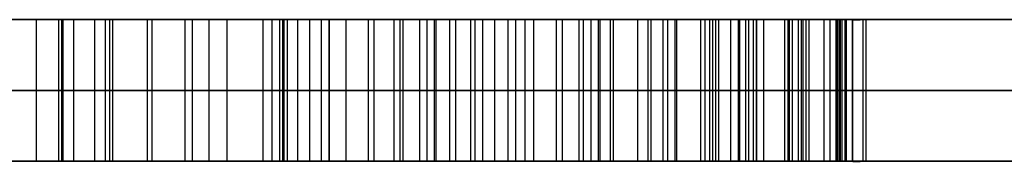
# Model space of a CAD drawing. Extents: x -8 to 8, y 0 to 107.
# Tile 159 of 256: x 0.4802 to 0.6191, y 27.6317 to 27.6517. Entities that reach past the tile are written whole.
import ezdxf

# ---------------------------------------------------------------- set-up
doc = ezdxf.new("R2010")
doc.units = 0
doc.layers.add('COUPLER_PCB', color=7, linetype='CONTINUOUS')

msp = doc.modelspace()

# ---------------------------------------------------------------- linework, layer by layer
at = {"layer": 'COUPLER_PCB', "color": 254}
for p, q in [((-1.71604, 27.65169, 82.81545), (3.08396, 27.65169, 82.81545)), ((3.08396, 27.65169, 92.50545), (-1.71604, 27.65169, 92.50545)), ((-1.71604, 27.65169, 57.31545), (3.08396, 27.65169, 57.31545)), ((3.08396, 27.65169, 67.00545), (-1.71604, 27.65169, 67.00545)), ((-0.47423, 27.65169, 88.7059), (0.5841, 27.65169, 88.7059)), ((-0.47423, 27.65169, 63.2059), (0.5841, 27.65169, 63.2059)), ((-0.18929, 27.65169, 86.2636), (0.5841, 27.65169, 86.2636)), ((-0.18929, 27.65169, 89.92536), (0.5841, 27.65169, 89.92536)), ((-0.18929, 27.65169, 87.8918), (0.86904, 27.65169, 87.8918)), ((0.86904, 27.65169, 84.49971), (-0.18929, 27.65169, 84.49971)), ((-0.18929, 27.65169, 84.63539), (0.86904, 27.65169, 84.63539)), ((0.86904, 27.65169, 90.43312), (-0.18929, 27.65169, 90.01292)), ((-0.18929, 27.65169, 91.02164), (0.86904, 27.65169, 90.60145)), ((-0.18929, 27.65169, 60.7636), (0.5841, 27.65169, 60.7636)), ((-0.18929, 27.65169, 64.42536), (0.5841, 27.65169, 64.42536)), ((-0.18929, 27.65169, 62.3918), (0.86904, 27.65169, 62.3918)), ((0.86904, 27.65169, 58.99971), (-0.18929, 27.65169, 58.99971)), ((-0.18929, 27.65169, 59.13539), (0.86904, 27.65169, 59.13539)), ((0.86904, 27.65169, 64.93312), (-0.18929, 27.65169, 64.51292)), ((-0.18929, 27.65169, 65.52164), (0.86904, 27.65169, 65.10145)), ((0.19741, 27.65169, 85.4902), (0.51266, 27.65169, 85.37381)), ((0.19741, 27.65169, 59.9902), (0.51266, 27.65169, 59.87381)), ((0.53661, 27.65169, 90.43948), (0.25846, 27.65169, 90.33665)), ((0.25846, 27.65169, 90.69791), (0.55146, 27.65169, 90.58958)), ((0.74692, 27.65169, 90.51728), (0.25846, 27.65169, 90.51728)), ((0.53661, 27.65169, 64.93948), (0.25846, 27.65169, 64.83665)), ((0.25846, 27.65169, 65.19791), (0.55146, 27.65169, 65.08958)), ((0.74692, 27.65169, 65.01728), (0.25846, 27.65169, 65.01728)), ((0.45414, 27.65169, 89.36312), (0.59767, 27.65169, 89.12864)), ((0.59767, 27.65169, 89.12864), (0.45414, 27.65169, 89.36312)), ((0.59767, 27.65169, 89.56877), (0.45414, 27.65169, 89.36312)), ((0.45414, 27.65169, 63.86312), (0.59767, 27.65169, 63.62864)), ((0.59767, 27.65169, 63.62864), (0.45414, 27.65169, 63.86312)), ((0.59767, 27.65169, 64.06877), (0.45414, 27.65169, 63.86312)), ((0.5841, 27.65169, 88.57022), (0.46135, 27.65169, 88.57022)), ((0.46135, 27.65169, 88.57022), (0.59767, 27.65169, 88.35525)), ((0.5841, 27.65169, 63.07022), (0.46135, 27.65169, 63.07022)), ((0.46135, 27.65169, 63.07022), (0.59767, 27.65169, 62.85525)), ((0.5841, 27.65169, 89.78968), (0.46347, 27.65169, 89.78968)), ((0.46347, 27.65169, 89.78968), (0.59767, 27.65169, 89.56877)), ((0.59767, 27.65169, 89.56877), (0.46347, 27.65169, 89.78968)), ((0.5841, 27.65169, 64.28968), (0.46347, 27.65169, 64.28968)), ((0.46347, 27.65169, 64.28968), (0.59767, 27.65169, 64.06877)), ((0.59767, 27.65169, 64.06877), (0.46347, 27.65169, 64.28968)), ((0.5841, 27.65169, 86.12791), (0.47619, 27.65169, 86.12791)), ((0.47619, 27.65169, 86.12791), (0.59767, 27.65169, 85.89237)), ((0.59767, 27.65169, 85.89237), (0.47619, 27.65169, 86.12791)), ((0.5841, 27.65169, 60.62791), (0.47619, 27.65169, 60.62791)), ((0.47619, 27.65169, 60.62791), (0.59767, 27.65169, 60.39237)), ((0.59767, 27.65169, 60.39237), (0.47619, 27.65169, 60.62791)), ((0.86904, 27.65169, 87.75612), (0.48255, 27.65169, 87.75612)), ((0.48255, 27.65169, 87.75612), (0.59767, 27.65169, 87.52927)), ((0.59767, 27.65169, 87.52927), (0.48255, 27.65169, 87.75612)), ((0.48255, 27.65169, 87.75612), (0.48255, 27.63169, 87.75612)), ((0.86904, 27.65169, 62.25612), (0.48255, 27.65169, 62.25612)), ((0.48255, 27.65169, 62.25612), (0.59767, 27.65169, 62.02927)), ((0.59767, 27.65169, 62.02927), (0.48255, 27.65169, 62.25612)), ((0.48255, 27.65169, 62.25612), (0.48255, 27.63169, 62.25612)), ((0.48573, 27.63169, 85.67252), (0.48573, 27.65169, 85.67252)), ((0.48573, 27.63169, 60.17252), (0.48573, 27.65169, 60.17252)), ((0.48616, 27.63169, 89.37563), (0.48616, 27.65169, 89.37563)), ((0.48616, 27.63169, 63.87563), (0.48616, 27.65169, 63.87563)), ((0.48637, 27.63169, 88.12395), (0.48637, 27.65169, 88.12395)), ((0.48637, 27.63169, 62.62395), (0.48637, 27.65169, 62.62395)), ((0.48785, 27.63169, 89.3398), (0.48785, 27.65169, 89.3398)), ((0.48785, 27.63169, 63.8398), (0.48785, 27.65169, 63.8398)), ((0.49082, 27.63169, 87.01897), (0.49082, 27.65169, 87.01897)), ((0.49082, 27.63169, 61.51897), (0.49082, 27.65169, 61.51897)), ((0.49231, 27.63169, 89.77102), (0.49231, 27.65169, 89.77102)), ((0.49231, 27.63169, 64.27102), (0.49231, 27.65169, 64.27102)), ((0.49294, 27.63169, 86.51016), (0.49294, 27.65169, 86.51016)), ((0.49294, 27.63169, 61.01016), (0.49294, 27.65169, 61.01016)), ((0.49337, 27.63169, 88.54923), (0.49337, 27.65169, 88.54923)), ((0.49337, 27.63169, 63.04923), (0.49337, 27.65169, 63.04923)), ((0.49824, 27.63169, 88.9283), (0.49824, 27.65169, 88.9283)), ((0.49824, 27.63169, 63.4283), (0.49824, 27.65169, 63.4283)), ((0.49888, 27.63169, 87.30984), (0.49888, 27.65169, 87.30984)), ((0.49888, 27.63169, 61.80984), (0.49888, 27.65169, 61.80984)), ((0.50269, 27.65169, 90.42694), (0.50269, 27.65169, 90.60761)), ((0.50269, 27.65169, 64.92694), (0.50269, 27.65169, 65.10761)), ((0.50354, 27.63169, 88.13836), (0.50354, 27.65169, 88.13836)), ((0.50354, 27.63169, 62.63836), (0.50354, 27.65169, 62.63836)), ((0.5046, 27.63169, 86.10629), (0.5046, 27.65169, 86.10629)), ((0.5046, 27.63169, 60.60629), (0.5046, 27.65169, 60.60629)), ((0.50693, 27.63169, 85.68546), (0.50693, 27.65169, 85.68546)), ((0.50693, 27.63169, 60.18546), (0.50693, 27.65169, 60.18546)), ((0.50948, 27.63169, 87.73301), (0.50948, 27.65169, 87.73301)), ((0.50948, 27.63169, 62.23301), (0.50948, 27.65169, 62.23301)), ((0.51266, 27.65169, 85.37381), (0.59767, 27.65169, 85.137)), ((0.51266, 27.65169, 59.87381), (0.59767, 27.65169, 59.637)), ((0.51457, 27.63169, 89.39195), (0.51457, 27.65169, 89.39195)), ((0.51457, 27.63169, 63.89195), (0.51457, 27.65169, 63.89195)), ((0.51584, 27.63169, 86.99311), (0.51584, 27.65169, 86.99311)), ((0.51584, 27.63169, 61.49311), (0.51584, 27.65169, 61.49311)), ((0.5169, 27.63169, 89.31457), (0.5169, 27.65169, 89.31457)), ((0.5169, 27.63169, 63.81457), (0.5169, 27.65169, 63.81457)), ((0.51732, 27.63169, 88.94081), (0.51732, 27.65169, 88.94081)), ((0.51732, 27.63169, 63.44081), (0.51732, 27.65169, 63.44081)), ((0.51753, 27.63169, 86.53539), (0.51753, 27.65169, 86.53539)), ((0.51753, 27.63169, 61.03539), (0.51753, 27.65169, 61.03539)), ((0.51796, 27.63169, 89.74961), (0.51796, 27.65169, 89.74961)), ((0.51796, 27.63169, 64.24961), (0.51796, 27.65169, 64.24961)), ((0.51944, 27.63169, 88.15363), (0.51944, 27.65169, 88.15363)), ((0.51944, 27.63169, 62.65363), (0.51944, 27.65169, 62.65363)), ((0.52114, 27.63169, 88.52718), (0.52114, 27.65169, 88.52718)), ((0.52114, 27.63169, 63.02718), (0.52114, 27.65169, 63.02718)), ((0.52273, 27.65169, 88.57022), (0.52273, 27.63169, 88.57022)), ((0.52273, 27.65169, 63.07022), (0.52273, 27.63169, 63.07022)), ((0.52379, 27.65169, 89.78968), (0.52379, 27.63169, 89.78968)), ((0.52379, 27.65169, 64.28968), (0.52379, 27.63169, 64.28968)), ((0.52389, 27.63169, 87.32999), (0.52389, 27.65169, 87.32999)), ((0.52389, 27.63169, 61.82999), (0.52389, 27.65169, 61.82999)), ((0.52623, 27.63169, 85.70114), (0.52623, 27.65169, 85.70114)), ((0.52623, 27.63169, 60.20114), (0.52623, 27.65169, 60.20114)), ((0.52941, 27.63169, 86.08254), (0.52941, 27.65169, 86.08254)), ((0.52941, 27.63169, 60.58254), (0.52941, 27.65169, 60.58254)), ((0.53015, 27.65169, 86.12791), (0.53015, 27.63169, 86.12791)), ((0.53015, 27.65169, 60.62791), (0.53015, 27.63169, 60.62791)), ((0.53301, 27.63169, 87.7082), (0.53301, 27.65169, 87.7082)), ((0.53301, 27.63169, 62.2082), (0.53301, 27.65169, 62.2082)), ((0.53386, 27.63169, 88.17016), (0.53386, 27.65169, 88.17016)), ((0.53386, 27.63169, 62.67016), (0.53386, 27.65169, 62.67016)), ((0.53428, 27.63169, 88.95501), (0.53428, 27.65169, 88.95501)), ((0.53428, 27.63169, 63.45501), (0.53428, 27.65169, 63.45501)), ((0.74692, 27.65169, 90.51728), (0.53661, 27.65169, 90.43948)), ((0.53661, 27.65169, 90.43948), (0.53661, 27.63169, 90.43948)), ((0.74692, 27.65169, 65.01728), (0.53661, 27.65169, 64.93948)), ((0.53661, 27.65169, 64.93948), (0.53661, 27.63169, 64.93948)), ((0.53767, 27.63169, 86.96555), (0.53767, 27.65169, 86.96555)), ((0.53767, 27.63169, 61.46555), (0.53767, 27.65169, 61.46555)), ((0.53873, 27.63169, 86.56231), (0.53873, 27.65169, 86.56231)), ((0.53873, 27.63169, 61.06231), (0.53873, 27.65169, 61.06231)), ((0.53895, 27.63169, 89.41231), (0.53895, 27.65169, 89.41231)), ((0.53895, 27.63169, 63.91231), (0.53895, 27.65169, 63.91231)), ((0.54085, 27.63169, 89.72544), (0.54085, 27.65169, 89.72544)), ((0.54085, 27.63169, 64.22544), (0.54085, 27.65169, 64.22544)), ((0.5417, 27.63169, 89.28786), (0.5417, 27.65169, 89.28786)), ((0.5417, 27.63169, 63.78786), (0.5417, 27.65169, 63.78786)), ((0.54382, 27.63169, 85.72022), (0.54382, 27.65169, 85.72022)), ((0.54382, 27.63169, 60.22022), (0.54382, 27.65169, 60.22022)), ((0.54446, 27.63169, 88.50365), (0.54446, 27.65169, 88.50365)), ((0.54446, 27.63169, 63.00365), (0.54446, 27.65169, 63.00365)), ((0.54552, 27.63169, 87.35437), (0.54552, 27.65169, 87.35437)), ((0.54552, 27.63169, 61.85437), (0.54552, 27.65169, 61.85437)), ((0.54722, 27.63169, 88.18776), (0.54722, 27.65169, 88.18776)), ((0.54722, 27.63169, 62.68776), (0.54722, 27.65169, 62.68776)), ((0.54912, 27.63169, 88.97091), (0.54912, 27.65169, 88.97091)), ((0.54912, 27.63169, 63.47091), (0.54912, 27.65169, 63.47091)), ((0.55018, 27.63169, 86.05647), (0.55018, 27.65169, 86.05647)), ((0.55018, 27.63169, 60.55647), (0.55018, 27.65169, 60.55647)), ((0.55146, 27.65169, 90.58958), (0.55146, 27.63169, 90.58958)), ((0.74692, 27.65169, 90.51728), (0.55146, 27.65169, 90.58958)), ((0.55146, 27.65169, 65.08958), (0.55146, 27.63169, 65.08958)), ((0.74692, 27.65169, 65.01728), (0.55146, 27.65169, 65.08958)), ((0.55273, 27.63169, 87.68213), (0.55273, 27.65169, 87.68213)), ((0.55273, 27.63169, 62.18213), (0.55273, 27.65169, 62.18213)), ((0.55591, 27.63169, 86.93608), (0.55591, 27.65169, 86.93608)), ((0.55591, 27.63169, 61.43608), (0.55591, 27.65169, 61.43608)), ((0.55676, 27.63169, 86.59114), (0.55676, 27.65169, 86.59114)), ((0.55676, 27.63169, 61.09114), (0.55676, 27.65169, 61.09114)), ((0.55909, 27.63169, 85.74312), (0.55909, 27.65169, 85.74312)), ((0.55909, 27.63169, 88.20621), (0.55909, 27.65169, 88.20621)), ((0.55909, 27.63169, 60.24312), (0.55909, 27.65169, 60.24312)), ((0.55909, 27.63169, 62.70621), (0.55909, 27.65169, 62.70621)), ((0.55972, 27.63169, 89.43626), (0.55972, 27.65169, 89.43626)), ((0.55972, 27.63169, 63.93626), (0.55972, 27.65169, 63.93626)), ((0.56078, 27.63169, 89.69851), (0.56078, 27.65169, 89.69851)), ((0.56078, 27.63169, 64.19851), (0.56078, 27.65169, 64.19851)), ((0.56184, 27.63169, 89.25945), (0.56184, 27.65169, 89.25945)), ((0.56184, 27.63169, 63.75945), (0.56184, 27.65169, 63.75945)), ((0.56206, 27.63169, 88.98851), (0.56206, 27.65169, 88.98851)), ((0.56206, 27.63169, 63.48851), (0.56206, 27.65169, 63.48851)), ((0.56354, 27.63169, 88.47884), (0.56354, 27.65169, 88.47884)), ((0.56354, 27.63169, 62.97884), (0.56354, 27.65169, 62.97884)), ((0.56396, 27.63169, 87.3832), (0.56396, 27.65169, 87.3832)), ((0.56396, 27.63169, 61.8832), (0.56396, 27.65169, 61.8832)), ((1.38396, 27.65169, 87.66045), (0.56562, 27.65169, 87.66045)), ((1.38396, 27.65169, 62.16045), (0.56562, 27.65169, 62.16045)), ((0.56736, 27.63169, 86.02827), (0.56736, 27.65169, 86.02827)), ((0.56736, 27.63169, 60.52827), (0.56736, 27.65169, 60.52827)), ((0.56884, 27.63169, 87.65435), (0.56884, 27.65169, 87.65435)), ((0.56884, 27.63169, 90.45135), (0.56884, 27.65169, 90.45135)), ((0.56884, 27.63169, 62.15435), (0.56884, 27.65169, 62.15435)), ((0.56884, 27.63169, 64.95135), (0.56884, 27.65169, 64.95135)), ((0.56926, 27.63169, 88.2255), (0.56926, 27.65169, 88.2255)), ((0.56926, 27.63169, 62.7255), (0.56926, 27.65169, 62.7255)), ((0.57096, 27.63169, 86.9047), (0.57096, 27.65169, 86.9047)), ((0.57096, 27.63169, 61.4047), (0.57096, 27.65169, 61.4047)), ((0.5716, 27.63169, 86.62146), (0.5716, 27.65169, 86.62146)), ((0.5716, 27.63169, 61.12146), (0.5716, 27.65169, 61.12146)), ((0.57266, 27.63169, 85.76941), (0.57266, 27.65169, 85.76941)), ((0.57266, 27.63169, 60.26941), (0.57266, 27.65169, 60.26941)), ((0.57287, 27.63169, 89.0078), (0.57287, 27.65169, 89.0078)), ((0.57287, 27.63169, 63.5078), (0.57287, 27.65169, 63.5078)), ((0.57626, 27.63169, 89.46404), (0.57626, 27.65169, 89.46404)), ((0.57626, 27.63169, 63.96404), (0.57626, 27.65169, 63.96404)), ((0.5769, 27.63169, 89.66905), (0.5769, 27.65169, 89.66905)), ((0.5769, 27.63169, 64.16905), (0.5769, 27.65169, 64.16905)), ((0.57753, 27.63169, 89.22935), (0.57753, 27.65169, 89.22935)), ((0.57753, 27.63169, 63.72935), (0.57753, 27.65169, 63.72935)), ((0.57796, 27.63169, 88.24521), (0.57796, 27.65169, 88.24521)), ((0.57796, 27.63169, 62.74521), (0.57796, 27.65169, 62.74521)), ((0.57838, 27.63169, 88.45192), (0.57838, 27.65169, 88.45192)), ((0.57838, 27.63169, 62.95192), (0.57838, 27.65169, 62.95192)), ((0.5788, 27.63169, 87.41564), (0.5788, 27.65169, 87.41564)), ((0.5788, 27.63169, 61.91564), (0.5788, 27.65169, 61.91564)), ((0.5805, 27.63169, 85.99774), (0.5805, 27.65169, 85.99774)), ((0.5805, 27.63169, 60.49774), (0.5805, 27.65169, 60.49774)), ((0.58156, 27.63169, 87.62531), (0.58156, 27.65169, 87.62531)), ((0.58156, 27.63169, 62.12531), (0.58156, 27.65169, 62.12531)), ((0.58177, 27.63169, 89.02879), (0.58177, 27.65169, 89.02879)), ((0.58177, 27.63169, 63.52879), (0.58177, 27.65169, 63.52879)), ((0.58262, 27.63169, 86.87163), (0.58262, 27.65169, 86.87163)), ((0.58262, 27.63169, 61.37163), (0.58262, 27.65169, 61.37163)), ((0.58304, 27.63169, 86.65369), (0.58304, 27.65169, 86.65369)), ((0.58304, 27.63169, 61.15369), (0.58304, 27.65169, 61.15369)), ((0.58368, 27.63169, 85.79824), (0.58368, 27.65169, 85.79824)), ((0.58368, 27.63169, 60.29824), (0.58368, 27.65169, 60.29824)), ((0.5841, 27.65169, 86.2636), (0.5841, 27.65169, 86.12791)), ((0.5841, 27.65169, 89.92536), (0.5841, 27.65169, 89.78968)), ((0.5841, 27.65169, 88.7059), (0.5841, 27.65169, 88.57022)), ((0.5841, 27.65169, 86.12791), (0.5841, 27.63169, 86.12791)), ((0.5841, 27.65169, 86.2636), (0.5841, 27.63169, 86.2636)), ((0.5841, 27.65169, 89.78968), (0.5841, 27.63169, 89.78968)), ((0.5841, 27.65169, 89.92536), (0.5841, 27.63169, 89.92536)), ((0.5841, 27.65169, 88.57022), (0.5841, 27.63169, 88.57022)), ((0.5841, 27.65169, 88.7059), (0.5841, 27.63169, 88.7059)), ((0.5841, 27.63169, 86.19575), (0.5841, 27.65169, 86.19575)), ((0.5841, 27.63169, 89.85752), (0.5841, 27.65169, 89.85752)), ((0.5841, 27.63169, 88.63806), (0.5841, 27.65169, 88.63806)), ((0.5841, 27.65169, 60.7636), (0.5841, 27.65169, 60.62791)), ((0.5841, 27.65169, 64.42536), (0.5841, 27.65169, 64.28968)), ((0.5841, 27.65169, 63.2059), (0.5841, 27.65169, 63.07022)), ((0.5841, 27.65169, 60.62791), (0.5841, 27.63169, 60.62791)), ((0.5841, 27.65169, 60.7636), (0.5841, 27.63169, 60.7636)), ((0.5841, 27.65169, 64.28968), (0.5841, 27.63169, 64.28968)), ((0.5841, 27.65169, 64.42536), (0.5841, 27.63169, 64.42536)), ((0.5841, 27.65169, 63.07022), (0.5841, 27.63169, 63.07022)), ((0.5841, 27.65169, 63.2059), (0.5841, 27.63169, 63.2059)), ((0.5841, 27.63169, 60.69575), (0.5841, 27.65169, 60.69575)), ((0.5841, 27.63169, 64.35752), (0.5841, 27.65169, 64.35752)), ((0.5841, 27.63169, 63.13806), (0.5841, 27.65169, 63.13806)), ((0.58516, 27.63169, 88.26578), (0.58516, 27.65169, 88.26578)), ((0.58516, 27.63169, 62.76578), (0.58516, 27.65169, 62.76578)), ((0.58813, 27.63169, 89.4952), (0.58813, 27.65169, 89.4952)), ((0.58813, 27.63169, 63.9952), (0.58813, 27.65169, 63.9952)), ((0.58856, 27.63169, 89.63746), (0.58856, 27.65169, 89.63746)), ((0.58856, 27.63169, 64.13746), (0.58856, 27.65169, 64.13746)), ((0.58877, 27.63169, 89.05126), (0.58877, 27.65169, 89.05126)), ((0.58877, 27.63169, 89.19733), (0.58877, 27.65169, 89.19733)), ((0.58877, 27.63169, 63.55126), (0.58877, 27.65169, 63.55126)), ((0.58877, 27.63169, 63.69733), (0.58877, 27.65169, 63.69733)), ((0.58919, 27.63169, 88.42245), (0.58919, 27.65169, 88.42245)), ((0.58919, 27.63169, 87.45083), (0.58919, 27.65169, 87.45083)), ((0.58919, 27.63169, 62.92245), (0.58919, 27.65169, 62.92245)), ((0.58919, 27.63169, 61.95083), (0.58919, 27.65169, 61.95083)), ((0.59004, 27.63169, 85.96488), (0.59004, 27.65169, 85.96488)), ((0.59004, 27.63169, 60.46488), (0.59004, 27.65169, 60.46488)), ((0.59046, 27.63169, 87.59478), (0.59046, 27.65169, 87.59478)), ((0.59046, 27.63169, 62.09478), (0.59046, 27.65169, 62.09478)), ((0.59068, 27.63169, 88.28719), (0.59068, 27.65169, 88.28719)), ((0.59068, 27.63169, 62.78719), (0.59068, 27.65169, 62.78719)), ((0.5911, 27.63169, 86.83665), (0.5911, 27.65169, 86.83665)), ((0.5911, 27.63169, 86.68782), (0.5911, 27.65169, 86.68782)), ((0.5911, 27.63169, 61.33665), (0.5911, 27.65169, 61.33665)), ((0.5911, 27.63169, 61.18782), (0.5911, 27.65169, 61.18782)), ((0.59152, 27.63169, 85.82814), (0.59152, 27.65169, 85.82814)), ((0.59152, 27.63169, 60.32814), (0.59152, 27.65169, 60.32814)), ((0.59364, 27.63169, 89.07543), (0.59364, 27.65169, 89.07543)), ((0.59364, 27.63169, 63.57543), (0.59364, 27.65169, 63.57543)), ((0.59449, 27.63169, 88.30924), (0.59449, 27.65169, 88.30924)), ((0.59449, 27.63169, 62.80924), (0.59449, 27.65169, 62.80924)), ((0.59534, 27.63169, 89.16384), (0.59534, 27.65169, 89.16384)), ((0.59534, 27.63169, 89.53018), (0.59534, 27.65169, 89.53018)), ((0.59534, 27.63169, 89.60417), (0.59534, 27.65169, 89.60417)), ((0.59534, 27.63169, 63.66384), (0.59534, 27.65169, 63.66384)), ((0.59534, 27.63169, 64.03018), (0.59534, 27.65169, 64.03018)), ((0.59534, 27.63169, 64.10417), (0.59534, 27.65169, 64.10417)), ((0.59555, 27.63169, 88.39023), (0.59555, 27.65169, 88.39023)), ((0.59555, 27.63169, 87.48857), (0.59555, 27.65169, 87.48857)), ((0.59555, 27.63169, 62.89023), (0.59555, 27.65169, 62.89023)), ((0.59555, 27.63169, 61.98857), (0.59555, 27.65169, 61.98857)), ((0.59576, 27.63169, 85.92969), (0.59576, 27.65169, 85.92969)), ((0.59576, 27.63169, 60.42969), (0.59576, 27.65169, 60.42969)), ((0.59598, 27.63169, 86.79976), (0.59598, 27.65169, 86.79976)), ((0.59598, 27.63169, 86.72344), (0.59598, 27.65169, 86.72344)), ((0.59598, 27.63169, 87.56277), (0.59598, 27.65169, 87.56277)), ((0.59598, 27.63169, 61.29976), (0.59598, 27.65169, 61.29976)), ((0.59598, 27.63169, 61.22344), (0.59598, 27.65169, 61.22344)), ((0.59598, 27.63169, 62.06277), (0.59598, 27.65169, 62.06277)), ((0.59619, 27.63169, 85.85972), (0.59619, 27.65169, 85.85972)), ((0.59619, 27.63169, 60.35972), (0.59619, 27.65169, 60.35972)), ((0.59661, 27.63169, 89.10129), (0.59661, 27.65169, 89.10129)), ((0.59661, 27.63169, 63.60129), (0.59661, 27.65169, 63.60129)), ((0.59682, 27.63169, 88.33192), (0.59682, 27.65169, 88.33192)), ((0.59682, 27.63169, 62.83192), (0.59682, 27.65169, 62.83192)), ((0.59767, 27.65169, 85.89237), (0.59767, 27.63169, 85.89237)), ((0.59767, 27.63169, 86.76096), (0.59767, 27.65169, 86.76096)), ((0.59767, 27.65169, 89.12864), (0.59767, 27.63169, 89.12864)), ((0.59767, 27.65169, 89.56877), (0.59767, 27.63169, 89.56877)), ((0.59767, 27.63169, 88.35525), (0.59767, 27.65169, 88.35525)), ((0.59767, 27.65169, 87.52927), (0.59767, 27.63169, 87.52927)), ((0.59767, 27.65169, 60.39237), (0.59767, 27.63169, 60.39237)), ((0.59767, 27.63169, 61.26096), (0.59767, 27.65169, 61.26096)), ((0.59767, 27.65169, 63.62864), (0.59767, 27.63169, 63.62864)), ((0.59767, 27.65169, 64.06877), (0.59767, 27.63169, 64.06877)), ((0.59767, 27.63169, 62.85525), (0.59767, 27.65169, 62.85525)), ((0.59767, 27.65169, 62.02927), (0.59767, 27.63169, 62.02927)), ((0.59916, 27.63169, 90.56647), (0.59916, 27.65169, 90.56647)), ((0.59916, 27.63169, 65.06647), (0.59916, 27.65169, 65.06647)), ((0.59958, 27.63169, 90.4628), (0.59958, 27.65169, 90.4628)), ((0.59958, 27.63169, 64.9628), (0.59958, 27.65169, 64.9628)), ((0.5841, 27.64169, 88.7059), (-0.47423, 27.64169, 88.7059)), ((0.5841, 27.64169, 63.2059), (-0.47423, 27.64169, 63.2059)), ((0.5841, 27.64169, 86.2636), (-0.18929, 27.64169, 86.2636)), ((0.5841, 27.64169, 89.92536), (-0.18929, 27.64169, 89.92536)), ((-0.18929, 27.64169, 90.01292), (0.86904, 27.64169, 90.43312)), ((0.86904, 27.64169, 90.60145), (-0.18929, 27.64169, 91.02164)), ((0.86904, 27.64169, 87.8918), (-0.18929, 27.64169, 87.8918)), ((0.86904, 27.64169, 84.49971), (-0.18929, 27.64169, 84.49971)), ((0.86904, 27.64169, 84.63539), (-0.18929, 27.64169, 84.63539)), ((0.5841, 27.64169, 60.7636), (-0.18929, 27.64169, 60.7636)), ((0.5841, 27.64169, 64.42536), (-0.18929, 27.64169, 64.42536)), ((-0.18929, 27.64169, 64.51292), (0.86904, 27.64169, 64.93312)), ((0.86904, 27.64169, 65.10145), (-0.18929, 27.64169, 65.52164)), ((0.86904, 27.64169, 62.3918), (-0.18929, 27.64169, 62.3918)), ((0.86904, 27.64169, 58.99971), (-0.18929, 27.64169, 58.99971)), ((0.86904, 27.64169, 59.13539), (-0.18929, 27.64169, 59.13539)), ((0.53661, 27.64169, 90.43948), (0.25846, 27.64169, 90.33665)), ((0.25846, 27.64169, 90.69791), (0.55146, 27.64169, 90.58958)), ((0.53661, 27.64169, 64.93948), (0.25846, 27.64169, 64.83665)), ((0.25846, 27.64169, 65.19791), (0.55146, 27.64169, 65.08958)), ((0.45414, 27.64169, 89.36312), (0.59767, 27.64169, 89.12864)), ((0.59767, 27.64169, 89.56877), (0.45414, 27.64169, 89.36312)), ((0.45414, 27.64169, 63.86312), (0.59767, 27.64169, 63.62864)), ((0.59767, 27.64169, 64.06877), (0.45414, 27.64169, 63.86312)), ((0.46135, 27.64169, 88.57022), (0.59767, 27.64169, 88.35525)), ((0.5841, 27.64169, 88.57022), (0.46135, 27.64169, 88.57022)), ((0.46135, 27.64169, 63.07022), (0.59767, 27.64169, 62.85525)), ((0.5841, 27.64169, 63.07022), (0.46135, 27.64169, 63.07022)), ((0.46347, 27.64169, 89.78968), (0.59767, 27.64169, 89.56877)), ((0.5841, 27.64169, 89.78968), (0.46347, 27.64169, 89.78968)), ((0.46347, 27.64169, 64.28968), (0.59767, 27.64169, 64.06877)), ((0.5841, 27.64169, 64.28968), (0.46347, 27.64169, 64.28968)), ((0.47619, 27.64169, 86.12791), (0.59767, 27.64169, 85.89237)), ((0.5841, 27.64169, 86.12791), (0.47619, 27.64169, 86.12791)), ((0.47619, 27.64169, 60.62791), (0.59767, 27.64169, 60.39237)), ((0.5841, 27.64169, 60.62791), (0.47619, 27.64169, 60.62791)), ((0.48255, 27.64169, 87.75612), (0.59767, 27.64169, 87.52927)), ((0.86904, 27.64169, 87.75612), (0.48255, 27.64169, 87.75612)), ((0.48255, 27.64169, 62.25612), (0.59767, 27.64169, 62.02927)), ((0.86904, 27.64169, 62.25612), (0.48255, 27.64169, 62.25612)), ((0.53661, 27.64169, 90.43948), (0.74692, 27.64169, 90.51728)), ((0.53661, 27.64169, 64.93948), (0.74692, 27.64169, 65.01728)), ((0.74692, 27.64169, 90.51728), (0.55146, 27.64169, 90.58958)), ((0.74692, 27.64169, 65.01728), (0.55146, 27.64169, 65.08958)), ((0.5841, 27.64169, 86.12791), (0.5841, 27.64169, 86.2636)), ((0.5841, 27.64169, 89.78968), (0.5841, 27.64169, 89.92536)), ((0.5841, 27.64169, 88.57022), (0.5841, 27.64169, 88.7059)), ((0.5841, 27.64169, 60.62791), (0.5841, 27.64169, 60.7636)), ((0.5841, 27.64169, 64.28968), (0.5841, 27.64169, 64.42536)), ((0.5841, 27.64169, 63.07022), (0.5841, 27.64169, 63.2059)), ((-0.47423, 27.63169, 88.7059), (0.5841, 27.63169, 88.7059)), ((-0.47423, 27.63169, 63.2059), (0.5841, 27.63169, 63.2059)), ((-0.18929, 27.63169, 86.2636), (0.5841, 27.63169, 86.2636)), ((-0.18929, 27.63169, 89.92536), (0.5841, 27.63169, 89.92536)), ((0.86904, 27.63169, 90.43312), (-0.18929, 27.63169, 90.01292)), ((-0.18929, 27.63169, 91.02164), (0.86904, 27.63169, 90.60145)), ((-0.18929, 27.63169, 87.8918), (0.86904, 27.63169, 87.8918)), ((0.86904, 27.63169, 84.49971), (-0.18929, 27.63169, 84.49971)), ((-0.18929, 27.63169, 84.63539), (0.86904, 27.63169, 84.63539)), ((0.53631, 27.63169, 89.40976), (-0.18929, 27.63169, 89.40976)), ((0.86904, 27.63169, 84.56755), (-0.18929, 27.63169, 84.56755)), ((-0.18929, 27.63169, 60.7636), (0.5841, 27.63169, 60.7636)), ((-0.18929, 27.63169, 64.42536), (0.5841, 27.63169, 64.42536)), ((0.86904, 27.63169, 64.93312), (-0.18929, 27.63169, 64.51292)), ((-0.18929, 27.63169, 65.52164), (0.86904, 27.63169, 65.10145)), ((-0.18929, 27.63169, 62.3918), (0.86904, 27.63169, 62.3918)), ((0.86904, 27.63169, 58.99971), (-0.18929, 27.63169, 58.99971)), ((-0.18929, 27.63169, 59.13539), (0.86904, 27.63169, 59.13539)), ((0.53631, 27.63169, 63.90976), (-0.18929, 27.63169, 63.90976)), ((0.86904, 27.63169, 59.06755), (-0.18929, 27.63169, 59.06755)), ((0.25846, 27.63169, 90.33665), (0.53661, 27.63169, 90.43948)), ((0.55146, 27.63169, 90.58958), (0.25846, 27.63169, 90.69791)), ((0.25846, 27.63169, 64.83665), (0.53661, 27.63169, 64.93948)), ((0.55146, 27.63169, 65.08958), (0.25846, 27.63169, 65.19791)), ((0.45414, 27.63169, 89.36312), (0.59767, 27.63169, 89.12864)), ((0.59767, 27.63169, 89.56877), (0.45414, 27.63169, 89.36312)), ((0.45414, 27.63169, 63.86312), (0.59767, 27.63169, 63.62864)), ((0.59767, 27.63169, 64.06877), (0.45414, 27.63169, 63.86312)), ((0.46135, 27.63169, 88.57022), (0.59767, 27.63169, 88.35525)), ((0.5841, 27.63169, 88.57022), (0.46135, 27.63169, 88.57022)), ((0.46135, 27.63169, 63.07022), (0.59767, 27.63169, 62.85525)), ((0.5841, 27.63169, 63.07022), (0.46135, 27.63169, 63.07022)), ((0.46347, 27.63169, 89.78968), (0.59767, 27.63169, 89.56877)), ((0.5841, 27.63169, 89.78968), (0.46347, 27.63169, 89.78968)), ((0.46347, 27.63169, 64.28968), (0.59767, 27.63169, 64.06877)), ((0.5841, 27.63169, 64.28968), (0.46347, 27.63169, 64.28968)), ((0.59357, 27.63169, 87.57973), (0.47445, 27.63169, 87.57973)), ((0.59357, 27.63169, 62.07973), (0.47445, 27.63169, 62.07973)), ((0.59275, 27.63169, 85.95152), (0.4746, 27.63169, 85.95152)), ((0.59275, 27.63169, 60.45152), (0.4746, 27.63169, 60.45152)), ((0.59694, 27.63169, 88.37348), (0.47544, 27.63169, 88.37348)), ((0.59694, 27.63169, 62.87348), (0.47544, 27.63169, 62.87348)), ((0.59755, 27.63169, 86.76563), (0.47546, 27.63169, 86.76563)), ((0.59755, 27.63169, 61.26563), (0.47546, 27.63169, 61.26563)), ((0.47619, 27.63169, 86.12791), (0.59767, 27.63169, 85.89237)), ((0.5841, 27.63169, 86.12791), (0.47619, 27.63169, 86.12791)), ((0.47619, 27.63169, 60.62791), (0.59767, 27.63169, 60.39237)), ((0.5841, 27.63169, 60.62791), (0.47619, 27.63169, 60.62791)), ((0.48255, 27.63169, 87.75612), (0.59767, 27.63169, 87.52927)), ((0.86904, 27.63169, 87.75612), (0.48255, 27.63169, 87.75612)), ((0.48255, 27.63169, 62.25612), (0.59767, 27.63169, 62.02927)), ((0.86904, 27.63169, 62.25612), (0.48255, 27.63169, 62.25612)), ((0.53661, 27.63169, 90.43948), (0.74692, 27.63169, 90.51728)), ((0.53661, 27.63169, 64.93948), (0.74692, 27.63169, 65.01728)), ((0.74692, 27.63169, 90.51728), (0.55146, 27.63169, 90.58958)), ((0.74692, 27.63169, 65.01728), (0.55146, 27.63169, 65.08958)), ((0.5841, 27.63169, 86.2636), (0.5841, 27.63169, 86.12791)), ((0.5841, 27.63169, 89.92536), (0.5841, 27.63169, 89.78968)), ((0.5841, 27.63169, 88.7059), (0.5841, 27.63169, 88.57022)), ((0.5841, 27.63169, 60.7636), (0.5841, 27.63169, 60.62791)), ((0.5841, 27.63169, 64.42536), (0.5841, 27.63169, 64.28968)), ((0.5841, 27.63169, 63.2059), (0.5841, 27.63169, 63.07022))]:
    msp.add_line(p, q, dxfattribs=at)
at = {"layer": 'COUPLER_PCB', "color": 254, "extrusion": (4.37114e-08, 1, 4.37114e-08)}
for centre, radius, start, end in [((-0.24586, 86.76142, 27.65169), 0.35181, 180.0752, 277.7773), ((-0.24586, 61.26142, 27.65169), 0.35181, 180.0752, 277.7773), ((-0.35361, 87.50646, 27.65169), 0.24513, 174.6618, 283.0353), ((-0.35361, 62.00646, 27.65169), 0.24513, 174.6618, 283.0353), ((-0.35361, 87.50646, 27.64169), 0.24513, 174.6618, 283.0353), ((-0.35361, 62.00646, 27.64169), 0.24513, 174.6618, 283.0353), ((-0.24586, 86.76142, 27.63169), 0.35181, 180.0752, 277.7773), ((-0.24586, 61.26142, 27.63169), 0.35181, 180.0752, 277.7773), ((-0.35361, 87.50646, 27.63169), 0.24513, 174.6618, 283.0353), ((-0.35361, 62.00646, 27.63169), 0.24513, 174.6618, 283.0353)]:
    msp.add_arc(centre, radius, start, end, dxfattribs=at)
at = {"layer": 'COUPLER_PCB', "color": 254, "extrusion": (4.37114e-08, 1, 4.37113e-08)}
for centre in [(-0.35361, 87.50646, 27.65169), (-0.35361, 62.00646, 27.65169)]:
    msp.add_arc(centre, 0.24513, 174.6618, 283.0353, dxfattribs=at)

doc.saveas('drawing.dxf')
